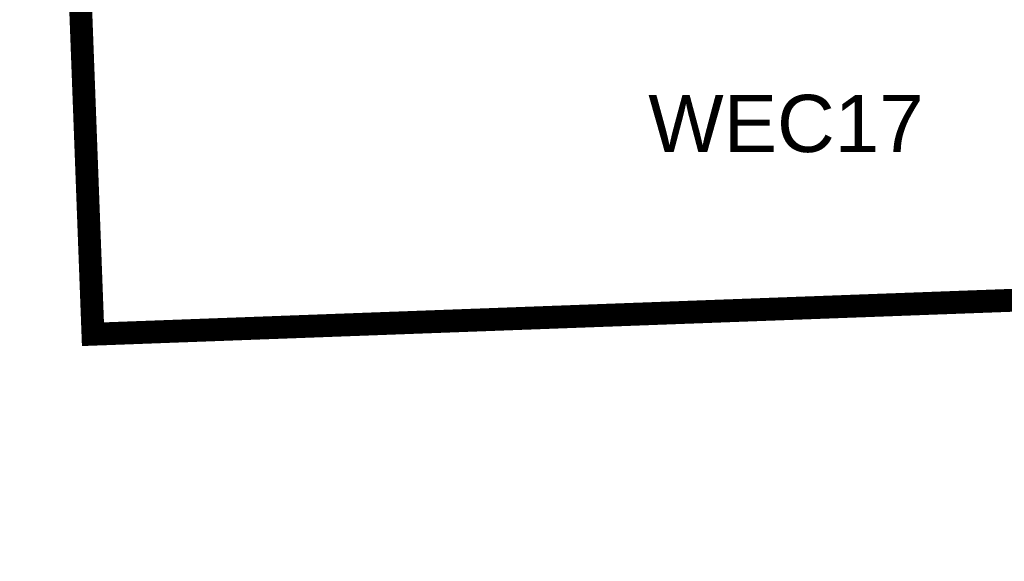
# Model space of a CAD drawing. Header units: metres. Extents: x 68442 to 71740, y 407111 to 411160.
# Tile 48 of 186: x 69364 to 69407, y 408556 to 408580. Entities that reach past the tile are written whole.
import ezdxf

# ---------------------------------------------------------------- set-up
doc = ezdxf.new("R2010")
doc.units = ezdxf.units.M
doc.linetypes.add('XX-CENTER', pattern=[8, 5, -1, 1, -1])
doc.layers.get('0').update_dxf_attribs({"lineweight": 0})
doc.layers.add('MACG_alg_werkgrens', color=3, linetype='XX-CENTER', lineweight=0)
doc.layers.add('MACG_n_vhr_arc_auxcrane', color=3, linetype='Continuous', lineweight=0, transparency=0.8)
doc.styles.add('Arial', font='arial.ttf')

msp = doc.modelspace()

# ---------------------------------------------------------------- hatches: boundary and pattern name
at = {"layer": 'MACG_n_vhr_arc_auxcrane'}
h = msp.add_hatch(dxfattribs=at)
h.set_pattern_fill('ACO-BETON_DETAIL', color=256, scale=2, angle=90.000000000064, style=0, pattern_type=2)
h.set_pattern_definition([(144.5671570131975, (34830.20062355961, 204118.3405691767), (-0.5922876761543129, -0.3149528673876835), [0, -0.6])])
edge = h.paths.add_edge_path()
edge.add_line((69890.99, 408653.63), (69887.79525117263, 408655.469343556))
edge.add_arc((69862.8476124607, 408612.1378847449), 50.00000000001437, 60.06925974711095, 100.9698881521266)
edge.add_line((69853.33295876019, 408661.2242511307), (69842.87816237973, 408659.3580816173))
edge.add_line((69842.87816237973, 408659.3580816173), (69804.56703283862, 408651.9339497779))
edge.add_line((69804.56703283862, 408651.9339497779), (69802.47006812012, 408652.2423224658))
edge.add_line((69802.47006812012, 408652.2423224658), (69772.25587428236, 408646.387257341))
edge.add_line((69772.25587428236, 408646.387257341), (69762.24201368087, 408644.0296839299))
edge.add_line((69762.24201368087, 408644.0296839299), (69714.23143711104, 408634.4101892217))
edge.add_line((69714.23143711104, 408634.4101892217), (69660.31987083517, 408623.5318909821))
edge.add_line((69660.31987083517, 408623.5318909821), (69615.6930530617, 408616.1773594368))
edge.add_line((69615.6930530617, 408616.1773594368), (69599.9680490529, 408615.1589782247))
edge.add_line((69599.9680490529, 408615.1589782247), (69579.75685627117, 408613.879535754))
edge.add_line((69579.75685627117, 408613.879535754), (69516.46531439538, 408612.0197842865))
edge.add_line((69516.46531439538, 408612.0197842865), (69480.55483007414, 408610.9297698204))
edge.add_line((69480.55483007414, 408610.9297698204), (69447.70548933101, 408609.4110430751))
edge.add_line((69447.70548933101, 408609.4110430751), (69408.6999944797, 408608.214484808))
edge.add_line((69408.6999944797, 408608.214484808), (69406.67941979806, 408608.8545103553))
edge.add_line((69406.67941979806, 408608.8545103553), (69374.7664976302, 408607.8755285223))
edge.add_line((69374.7664976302, 408607.8755285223), (69333.72515114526, 408605.8086692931))
edge.add_line((69333.72515114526, 408605.8086692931), (69302.51413815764, 408601.3499531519))
edge.add_line((69302.51413815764, 408601.3499531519), (69272.62490144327, 408592.6355979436))
edge.add_line((69272.62490144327, 408592.6355979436), (69240.66133827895, 408581.0843102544))
edge.add_line((69240.66133827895, 408581.0843102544), (69202.9795559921, 408569.4760835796))
edge.add_line((69202.9795559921, 408569.4760835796), (69166.50880141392, 408562.5772904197))
edge.add_line((69166.50880141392, 408562.5772904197), (69101.38735677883, 408558.7995270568))
edge.add_line((69101.38735677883, 408558.7995270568), (69072.30538015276, 408557.8496480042))
edge.add_line((69072.30538015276, 408557.8496480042), (69047.32830597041, 408556.7395719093))
edge.add_line((69047.32830597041, 408556.7395719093), (69008.3252611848, 408555.4656497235))
edge.add_line((69008.3252611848, 408555.4656497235), (69006.30342100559, 408556.1016662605))
edge.add_line((69006.30342100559, 408556.1016662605), (68974.7440942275, 408555.0708716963))
edge.add_line((68974.7440942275, 408555.0708716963), (68949.76884966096, 408553.9047791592))
edge.add_line((68949.76884966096, 408553.9047791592), (68865.80470205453, 408551.2197661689))
edge.add_line((68865.80470205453, 408551.2197661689), (68777.31451578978, 408548.599760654))
edge.add_line((68777.31451578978, 408548.599760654), (68681.19684041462, 408545.4895122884))
edge.add_line((68681.19684041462, 408545.4895122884), (68667.33185540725, 408544.6522306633))
edge.add_line((68667.33185540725, 408544.6522306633), (68660.68226577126, 408545.6388166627))
edge.add_line((68660.68226577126, 408545.6388166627), (68639.69377712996, 408552.2283421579))
edge.add_line((68639.69377712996, 408552.2283421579), (68637.26765495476, 408552.6039342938))
edge.add_line((68637.26765495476, 408552.6039342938), (68635.12317282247, 408552.9462459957))
edge.add_line((68635.12317282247, 408552.9462459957), (68634.02735714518, 408553.0506093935))
edge.add_line((68634.02735714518, 408553.0506093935), (68632.38556571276, 408553.0085121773))
edge.add_line((68632.38556571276, 408553.0085121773), (68630.73040533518, 408552.6184425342))
edge.add_line((68630.73040533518, 408552.6184425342), (68628.64072488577, 408551.7967720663))
edge.add_line((68628.64072488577, 408551.7967720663), (68627.49444182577, 408551.3669159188))
edge.add_line((68627.49444182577, 408551.3669159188), (68622.84104676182, 408546.3767620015))
edge.add_line((68622.84104676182, 408546.3767620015), (68620.45535240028, 408544.1515465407))
edge.add_line((68620.45535240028, 408544.1515465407), (68597.53665501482, 408512.536907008))
edge.add_line((68597.53665501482, 408512.536907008), (68595.794680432, 408511.3294802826))
edge.add_line((68595.794680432, 408511.3294802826), (68575.97407328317, 408483.9884259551))
edge.add_line((68575.97407328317, 408483.9884259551), (68561.74402297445, 408463.426191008))
edge.add_line((68561.74402297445, 408463.426191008), (68560.73279649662, 408461.9623852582))
edge.add_line((68560.73279649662, 408461.9623852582), (68552.66122510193, 408446.3620380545))
edge.add_line((68552.66122510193, 408446.3620380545), (68547.85497233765, 408428.5346611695))
edge.add_line((68547.85497233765, 408428.5346611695), (68546.72651088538, 408413.6026980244))
edge.add_line((68546.72651088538, 408413.6026980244), (68552.46408071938, 408382.7343713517))
edge.add_line((68552.46408071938, 408382.7343713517), (68566.94184258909, 408357.6395841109))
edge.add_line((68566.94184258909, 408357.6395841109), (68580.60143865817, 408344.4027610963))
edge.add_line((68580.60143865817, 408344.4027610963), (68597.04619884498, 408334.294514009))
edge.add_line((68597.04619884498, 408334.294514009), (68616.96046513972, 408327.5493592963))
edge.add_line((68616.96046513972, 408327.5493592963), (68646.47249194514, 408320.3740038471))
edge.add_line((68646.47249194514, 408320.3740038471), (68739.3431096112, 408298.0438553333))
edge.add_line((68739.3431096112, 408298.0438553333), (68789.15353880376, 408286.113752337))
edge.add_line((68789.15353880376, 408286.113752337), (68805.14153784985, 408282.2715612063))
edge.add_line((68805.14153784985, 408282.2715612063), (68834.37372857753, 408275.4994638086))
edge.add_line((68834.37372857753, 408275.4994638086), (68872.28995211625, 408266.2679756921))
edge.add_line((68872.28995211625, 408266.2679756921), (68874.05731989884, 408265.0686704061))
edge.add_line((68874.05731989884, 408265.0686704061), (68903.92596294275, 408257.8350841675))
edge.add_line((68903.92596294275, 408257.8350841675), (68933.23581035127, 408251.4043922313))
edge.add_line((68933.23581035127, 408251.4043922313), (69024.82282128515, 408229.3339246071))
edge.add_line((69024.82282128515, 408229.3339246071), (69088.70245911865, 408213.8840122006))
edge.add_line((69088.70245911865, 408213.8840122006), (69155.03660382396, 408197.872425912))
edge.add_line((69155.03660382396, 408197.872425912), (69184.34003182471, 408191.4186331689))
edge.add_line((69184.34003182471, 408191.4186331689), (69222.25920792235, 408182.1992804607))
edge.add_line((69222.25920792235, 408182.1992804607), (69224.03680890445, 408181.0449164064))
edge.add_line((69224.03680890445, 408181.0449164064), (69254.71911363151, 408173.5850366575))
edge.add_line((69254.71911363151, 408173.5850366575), (69283.96316963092, 408166.8812230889))
edge.add_line((69283.96316963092, 408166.8812230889), (69307.27272818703, 408161.2139464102))
edge.add_line((69307.27272818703, 408161.2139464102), (69392.31358170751, 408140.8537420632))
edge.add_line((69392.31358170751, 408140.8537420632), (69465.7830879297, 408123.2938600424))
edge.add_line((69465.7830879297, 408123.2938600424), (69508.78687441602, 408112.8881043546))
edge.add_line((69508.78687441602, 408112.8881043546), (69528.67501644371, 408110.1502857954))
edge.add_line((69528.67501644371, 408110.1502857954), (69539.22363829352, 408110.3397222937))
edge.add_line((69539.22363829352, 408110.3397222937), (69558.16388965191, 408116.3502817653))
edge.add_line((69558.16388965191, 408116.3502817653), (69583.29785457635, 408134.9510141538))
edge.add_line((69583.29785457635, 408134.9510141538), (69599.91868819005, 408158.1682098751))
edge.add_line((69599.91868819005, 408158.1682098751), (69611.74842159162, 408174.7178369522))
edge.add_line((69611.74842159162, 408174.7178369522), (69628.2526988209, 408198.1948449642))
edge.add_line((69628.2526988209, 408198.1948449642), (69656.57033895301, 408239.406929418))
edge.add_line((69656.57033895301, 408239.406929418), (69679.19434692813, 408271.2033858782))
edge.add_line((69679.19434692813, 408271.2033858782), (69680.92556931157, 408272.4261793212))
edge.add_line((69680.92556931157, 408272.4261793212), (69699.23179295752, 408298.1542927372))
edge.add_line((69699.23179295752, 408298.1542927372), (69720.93831863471, 408329.3676912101))
edge.add_line((69720.93831863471, 408329.3676912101), (69727.82244028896, 408339.1868427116))
edge.add_line((69727.82244028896, 408339.1868427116), (69747.27816437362, 408366.9374711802))
edge.add_line((69747.27816437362, 408366.9374711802), (69776.33815576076, 408408.2474589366))
edge.add_line((69776.33815576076, 408408.2474589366), (69804.58833862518, 408448.5677199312))
edge.add_line((69804.58833862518, 408448.5677199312), (69832.21827368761, 408487.3176288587))
edge.add_line((69832.21827368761, 408487.3176288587), (69840.78681888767, 408499.6055425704))
edge.add_line((69840.78681888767, 408499.6055425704), (69856.83964924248, 408524.7299723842))
edge.add_line((69856.83964924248, 408524.7299723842), (69861.50747299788, 408530.1190049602))
edge.add_line((69861.50747299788, 408530.1190049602), (69863.8576376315, 408532.3687352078))
edge.add_line((69863.8576376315, 408532.3687352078), (69869.38243760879, 408535.958351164))
edge.add_line((69869.38243760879, 408535.958351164), (69876.31717441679, 408538.9847825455))
edge.add_line((69876.31717441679, 408538.9847825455), (69879.96962366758, 408539.9380316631))
edge.add_line((69879.96962366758, 408539.9380316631), (69885.82140812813, 408540.8498679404))
edge.add_line((69885.82140812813, 408540.8498679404), (69888.76170420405, 408540.9000436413))
edge.add_line((69888.76170420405, 408540.9000436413), (69910.0651106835, 408539.8098693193))
edge.add_line((69910.0651106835, 408539.8098693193), (69909.8822468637, 408535.8139930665))
edge.add_line((69909.8822468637, 408535.8139930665), (69888.69353604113, 408536.8982979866))
edge.add_line((69888.69353604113, 408536.8982979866), (69886.16508300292, 408536.8551503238))
edge.add_line((69886.16508300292, 408536.8551503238), (69880.78467696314, 408536.016765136))
edge.add_line((69880.78467696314, 408536.016765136), (69877.63019774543, 408535.1934807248))
edge.add_line((69877.63019774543, 408535.1934807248), (69871.28493325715, 408532.4243046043))
edge.add_line((69871.28493325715, 408532.4243046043), (69866.35213237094, 408529.219326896))
edge.add_line((69866.35213237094, 408529.219326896), (69864.40855308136, 408527.3588065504))
edge.add_line((69864.40855308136, 408527.3588065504), (69860.05367954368, 408522.3310770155))
edge.add_line((69860.05367954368, 408522.3310770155), (69844.11406338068, 408497.383839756))
edge.add_line((69844.11406338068, 408497.383839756), (69835.48732618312, 408485.0124745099))
edge.add_line((69835.48732618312, 408485.0124745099), (69807.85479361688, 408446.2589226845))
edge.add_line((69807.85479361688, 408446.2589226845), (69779.6119253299, 408405.9491014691))
edge.add_line((69779.6119253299, 408405.9491014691), (69750.55158942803, 408364.6386239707))
edge.add_line((69750.55158942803, 408364.6386239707), (69731.07743552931, 408336.8617081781))
edge.add_line((69731.07743552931, 408336.8617081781), (69724.2055732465, 408327.0600428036))
edge.add_line((69724.2055732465, 408327.0600428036), (69702.4909753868, 408295.8352994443))
edge.add_line((69702.4909753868, 408295.8352994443), (69660.4012471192, 408236.6811383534))
edge.add_line((69660.4012471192, 408236.6811383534), (69631.52342823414, 408195.8921598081))
edge.add_line((69631.52342823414, 408195.8921598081), (69615.0115588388, 408172.4043601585))
edge.add_line((69615.0115588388, 408172.4043601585), (69603.17095258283, 408155.8395240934))
edge.add_line((69603.17095258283, 408155.8395240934), (69586.18367152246, 408132.1104480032))
edge.add_line((69586.18367152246, 408132.1104480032), (69560.00830357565, 408112.7390111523))
edge.add_line((69560.00830357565, 408112.7390111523), (69539.8781065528, 408106.3508305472))
edge.add_line((69539.8781065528, 408106.3508305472), (69528.4367542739, 408106.145362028))
edge.add_line((69528.4367542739, 408106.145362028), (69508.0418697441, 408108.9529391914))
edge.add_line((69508.0418697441, 408108.9529391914), (69464.8477913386, 408119.4047403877))
edge.add_line((69464.8477913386, 408119.4047403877), (69391.38204787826, 408136.963723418))
edge.add_line((69391.38204787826, 408136.963723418), (69306.33455368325, 408157.325517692))
edge.add_line((69306.33455368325, 408157.325517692), (69283.01816800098, 408162.9944542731))
edge.add_line((69283.01816800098, 408162.9944542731), (69253.77413875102, 408169.6983525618))
edge.add_line((69253.77413875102, 408169.6983525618), (69183.22926359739, 408186.8500460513))
edge.add_line((69183.22926359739, 408186.8500460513), (69154.09572169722, 408193.9647431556))
edge.add_line((69154.09572169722, 408193.9647431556), (69135.59241371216, 408198.4398336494))
edge.add_line((69135.59241371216, 408198.4398336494), (69087.76201741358, 408209.9961375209))
edge.add_line((69087.76201741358, 408209.9961375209), (69023.88539156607, 408225.4453214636))
edge.add_line((69023.88539156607, 408225.4453214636), (68932.294307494, 408247.5167752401))
edge.add_line((68932.294307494, 408247.5167752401), (68902.97875510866, 408253.9239104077))
edge.add_arc((68719.70492335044, 407531.5420360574), 745.2683206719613, 75.76399316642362, 76.17206645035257)
edge.add_arc((67867.38522485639, 404087.5265051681), 4293.181562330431, 76.11235452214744, 76.52042780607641)
edge.add_arc((67837.67616564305, 404094.7597895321), 4293.181562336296, 76.11235452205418, 76.52042780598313)
edge.add_arc((68672.875690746, 407544.2952383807), 744.0304653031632, 77.14498800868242, 77.55306129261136)
edge.add_line((68833.24057916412, 408270.8380353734), (68804.20003643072, 408278.3839501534))
edge.add_line((68804.20003643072, 408278.3839501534), (68788.2220463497, 408282.2237237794))
edge.add_line((68788.2220463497, 408282.2237237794), (68738.4075573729, 408294.1548009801))
edge.add_line((68738.4075573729, 408294.1548009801), (68645.5324275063, 408316.486034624))
edge.add_line((68645.5324275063, 408316.486034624), (68615.84418625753, 408323.7042336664))
edge.add_line((68615.84418625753, 408323.7042336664), (68595.33578960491, 408330.6506260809))
edge.add_line((68595.33578960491, 408330.6506260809), (68578.1329479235, 408341.2248498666))
edge.add_line((68578.1329479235, 408341.2248498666), (68563.75658330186, 408355.1562569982))
edge.add_line((68563.75658330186, 408355.1562569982), (68548.65672647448, 408381.3293421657))
edge.add_line((68548.65672647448, 408381.3293421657), (68542.6985979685, 408413.3842822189))
edge.add_line((68542.6985979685, 408413.3842822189), (68543.89475103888, 408429.2119505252))
edge.add_line((68543.89475103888, 408429.2119505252), (68548.91102591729, 408447.8183424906))
edge.add_line((68548.91102591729, 408447.8183424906), (68557.3151684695, 408464.0614673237))
edge.add_line((68557.3151684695, 408464.0614673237), (68558.50587143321, 408465.7736545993))
edge.add_line((68558.50587143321, 408465.7736545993), (68572.73553822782, 408486.336167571))
edge.add_line((68572.73553822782, 408486.336167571), (68616.63449167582, 408546.8915109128))
edge.add_line((68616.63449167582, 408546.8915109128), (68620.8391056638, 408554.5027380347))
edge.add_line((68620.8391056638, 408554.5027380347), (68621.43335877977, 408557.6408115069))
edge.add_line((68621.43335877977, 408557.6408115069), (68621.3137067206, 408559.3159403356))
edge.add_line((68621.3137067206, 408559.3159403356), (68620.50101276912, 408561.532378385))
edge.add_line((68620.50101276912, 408561.532378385), (68615.76326204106, 408569.0104981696))
edge.add_line((68615.76326204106, 408569.0104981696), (68618.60273522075, 408572.2268925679))
edge.add_line((68618.60273522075, 408572.2268925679), (68630.17002592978, 408563.7526158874))
edge.add_line((68630.17002592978, 408563.7526158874), (68639.35563038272, 408557.4018272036))
edge.add_line((68639.35563038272, 408557.4018272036), (68642.1960033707, 408555.6352537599))
edge.add_line((68642.1960033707, 408555.6352537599), (68661.58039194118, 408549.5493499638))
edge.add_line((68661.58039194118, 408549.5493499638), (68667.5066986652, 408548.6700759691))
edge.add_line((68667.5066986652, 408548.6700759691), (68681.01156373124, 408549.4856105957))
edge.add_line((68681.01156373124, 408549.4856105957), (68777.19064210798, 408552.5978458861))
edge.add_line((68777.19064210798, 408552.5978458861), (68865.68231849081, 408555.2178955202))
edge.add_line((68865.68231849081, 408555.2178955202), (68949.63827091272, 408557.9026440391))
edge.add_line((68949.63827091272, 408557.9026440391), (68974.6135153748, 408559.0687397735))
edge.add_line((68974.6135153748, 408559.0687397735), (69047.17482097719, 408561.4387459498))
edge.add_line((69047.17482097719, 408561.4387459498), (69072.17480130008, 408561.8475160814))
edge.add_line((69072.17480130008, 408561.8475160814), (69101.20621100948, 408562.7957435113))
edge.add_line((69101.20621100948, 408562.7957435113), (69166.01921272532, 408566.5556137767))
edge.add_line((69166.01921272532, 408566.5556137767), (69202.01600392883, 408573.3647522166))
edge.add_line((69202.01600392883, 408573.3647522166), (69239.3920445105, 408584.8787922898))
edge.add_line((69239.3920445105, 408584.8787922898), (69271.38411298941, 408596.4403814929))
edge.add_line((69271.38411298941, 408596.4403814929), (69301.66724341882, 408605.2695783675))
edge.add_line((69301.66724341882, 408605.2695783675), (69333.36636030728, 408609.7980236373))
edge.add_line((69333.36636030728, 408609.7980236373), (69374.64384869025, 408611.8736477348))
edge.add_line((69374.64384869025, 408611.8736477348), (69447.56132531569, 408614.1105123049))
edge.add_line((69447.56132531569, 408614.1105123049), (69480.43366543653, 408614.9279343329))
edge.add_line((69480.43366543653, 408614.9279343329), (69516.34831376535, 408616.018073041))
edge.add_line((69516.34831376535, 408616.018073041), (69579.57170644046, 408617.8758217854))
edge.add_line((69579.57170644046, 408617.8758217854), (69599.7124414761, 408619.1508040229))
edge.add_line((69599.7124414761, 408619.1508040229), (69615.23747755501, 408620.156234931))
edge.add_line((69615.23747755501, 408620.156234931), (69659.59883751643, 408627.4670188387))
edge.add_line((69659.59883751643, 408627.4670188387), (69713.44293399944, 408638.3317029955))
edge.add_line((69713.44293399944, 408638.3317029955), (69763.29078626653, 408648.3193179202))
edge.add_line((69763.29078626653, 408648.3193179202), (69771.49489011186, 408650.3142031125))
edge.add_line((69771.49489011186, 408650.3142031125), (69841.98368637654, 408663.9738921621))
edge.add_line((69841.98368637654, 408663.9738921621), (69862.28466382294, 408668.0524683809))
edge.add_line((69862.28466382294, 408668.0524683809), (69870.16459603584, 408668.8382481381))
edge.add_line((69870.16459603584, 408668.8382481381), (69875.68553258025, 408668.2108689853))
edge.add_line((69875.68553258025, 408668.2108689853), (69889.04269756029, 408660.5287498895))
edge.add_arc((69926.23815872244, 408728.4734824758), 77.45959603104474, 241.3020718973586, 271.5133890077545)
edge.add_line((69928.28390923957, 408651.0409058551), (69943.96307896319, 408651.3890650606))
edge.add_line((69943.96307896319, 408651.3890650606), (69944.07407763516, 408646.3902972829))
edge.add_line((69944.07407763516, 408646.3902972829), (69917.04000000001, 408645.79))
edge.add_line((69917.04000000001, 408645.79), (69903.16000000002, 408647.17))
edge.add_line((69903.16000000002, 408647.17), (69890.98999999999, 408653.63))
edge.add_line((69890.98999999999, 408653.63), (69887.79525117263, 408655.469343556))

# ---------------------------------------------------------------- linework, layer by layer
at = {"layer": 'MACG_alg_werkgrens', "ltscale": 10, "const_width": 1, "flags": 128}
msp.add_lwpolyline([(69652.6266676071, 408244.3139803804), (69580.43975295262, 408135.7996218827, -0.2858693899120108), (69510.80465585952, 408117.9355774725), (69480.44049890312, 408125.306603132), (69373.3103336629, 408150.997667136), (69264.00352745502, 408177.5073554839), (69272.66935851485, 408213.1829202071), (69222.83996708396, 408225.2985850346), (69186.17968404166, 408197.158896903), (69063.0321490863, 408224.1015942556), (68913.9627914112, 408261.55731801), (68922.62445638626, 408297.3821724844), (68872.78219504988, 408309.444711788), (68835.7927851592, 408280.9896828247), (68835.79278515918, 408280.9896828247), (68728.26140623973, 408304.0774957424), (68624.1111314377, 408329.3107386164, -0.6092373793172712), (68577.46112056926, 408471.9608823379), (68602.21373038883, 408454.016109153), (68632.32244185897, 408495.5278819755), (68622.45027626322, 408531.8080836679), (68626.54817695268, 408533.9363722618), (68628.9252951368, 408534.951483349), (68631.55757572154, 408535.8353108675), (68633.62749820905, 408536.3653767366), (68635.7026991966, 408536.7578657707), (68637.67822392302, 408537.0032306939), (68675.09973128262, 408537.1645329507), (68742.36566349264, 408540.3132566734), (68835.80353253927, 408543.0052077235), (68967.065267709, 408548.7300260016), (68968.48101607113, 408511.7860641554), (69019.64758030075, 408513.4110555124), (69047.79070099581, 408550.7501415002), (69106.78108403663, 408552.4243630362), (69148.26408054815, 408553.4663399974), (69186.08955361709, 408558.2040449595), (69228.65966955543, 408568.6719890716), (69271.95403007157, 408585.3551701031), (69304.93506377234, 408594.7165468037), (69331.81194858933, 408598.6502858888), (69366.17090956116, 408601.2460787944), (69367.50545810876, 408565.8844781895), (69418.72780406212, 408567.7750851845), (69445.25920414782, 408603.3551923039), (69516.43539545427, 408605.1667364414), (69604.26362833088, 408608.4105173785), (69625.79056417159, 408611.2605633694), (69700.81773110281, 408624.7553955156), (69764.59479603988, 408638.5854932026), (69771.79611090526, 408602.7599013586), (69822.03264815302, 408612.4858156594), (69836.83466005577, 408640.4798002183), (69873.68, 408649.16), (69888.62, 408618.4), (69898.20857130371, 408622.4719029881), (69939.45, 408640.96), (69956.42, 408603.4899999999), (69962.81391167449, 408588.3041251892), (69961.63302491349, 408588.2774886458), (69960.69951775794, 408587.8546423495), (69957.5937608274, 408586.4478424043), (69947.96112643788, 408582.0845938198), (69937.59571893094, 408577.3894244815), (69936.49079141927, 408576.8889307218), (69935.47144845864, 408576.1082631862), (69934.29634182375, 408575.2083034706), (69933.95565180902, 408574.5425873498), (69933.4216701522, 408573.4991749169), (69933.36605613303, 408572.565009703), (69932.94890021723, 408565.5579177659), (69931.50297169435, 408541.270226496), (69926.76994091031, 408541.5519998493), (69910.5266640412, 408542.4640586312), (69905.36783868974, 408541.2017509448), (69900.69919967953, 408541.4406625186), (69894.04410919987, 408541.7812281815), (69887.8493615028, 408542.0346420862), (69885.72260160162, 408541.9983492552), (69882.13871256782, 408541.4399007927), (69879.73529584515, 408541.0653957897), (69875.9396802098, 408540.074781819), (69871.06905411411, 408537.9491617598), (69868.35118546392, 408536.6597363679), (69866.98802958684, 408535.774056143), (69863.12170587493, 408533.2619982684), (69859.36284015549, 408529.3994978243), (69855.91561553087, 408525.4196548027), (69839.8324377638, 408500.2477279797), (69836.92448251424, 408496.1350962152), (69817.12301610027, 408468.1279501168), (69801.02492825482, 408445.485943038), (69776.24305957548, 408410.1158564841), (69727.63673674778, 408341.1141717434), (69703.00545783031, 408306.2134719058), (69670.08490524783, 408329.6050927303), (69640.36223764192, 408287.8447095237), (69652.6266676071, 408244.3139803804)], format="xyb", dxfattribs=at)

# ---------------------------------------------------------------- texts
at = {"style": 'Arial'}
msp.add_text('WEC17', height=2.5, dxfattribs=at).set_placement((69391.76307394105, 408573.8471037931))

doc.saveas('drawing.dxf')
